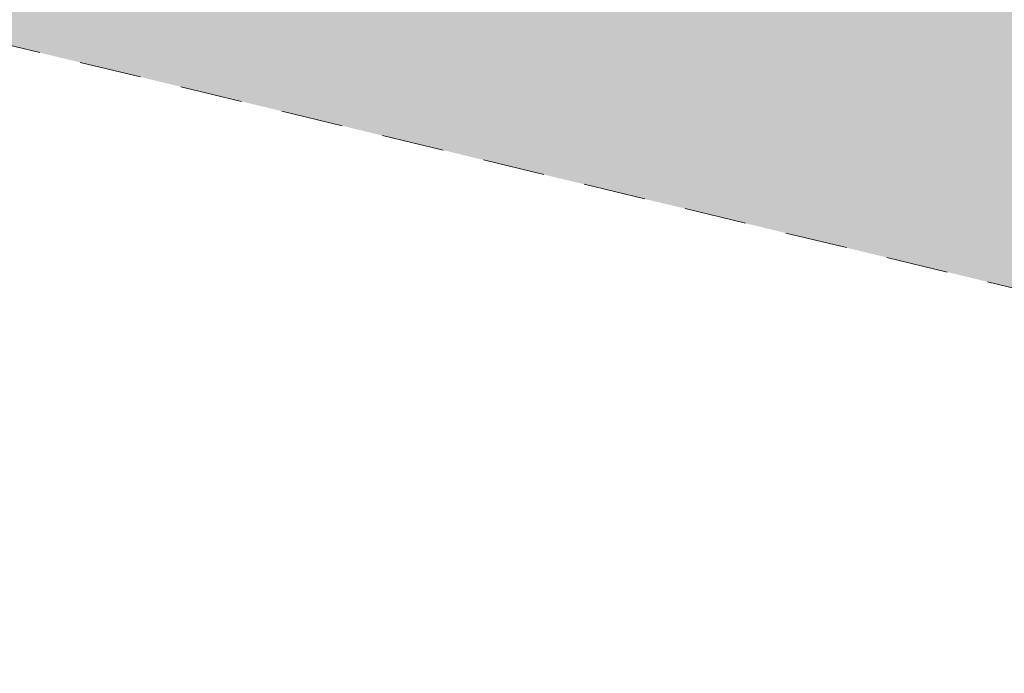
# Model space of a CAD drawing. Header units: millimetres. Extents: x 153785 to 363843, y 18282 to 166787.
# Tile 3 of 67: x 189899 to 199945, y 34994 to 41668. Entities that reach past the tile are written whole.
import ezdxf

# ---------------------------------------------------------------- set-up
doc = ezdxf.new("R2010")
doc.units = ezdxf.units.MM
doc.header["$MEASUREMENT"] = 0
doc.header["$XCLIPFRAME"] = 0
doc.linetypes.add('Przerywana długa', pattern=[1058.333302, 634.99999, -423.333311])
doc.layers.add('2D - Ogólne', color=7, linetype='Continuous')
doc.layers.add('_MDCP papierowa', color=7, linetype='Continuous')
doc.layers.add('2D - Ogólne_Nr_pióra__20', color=1, linetype='Continuous', lineweight=13)
doc.layers.add('2D - Ogólne_Nr_pióra__93', color=7, linetype='Continuous', lineweight=13, true_color=0xb5b54a)
picture_1 = doc.add_image_def('image1.jpg', size_in_pixel=(1754, 2481))

# ---------------------------------------------------------------- blocks, each defined once
blk = doc.blocks.new('Polilinia_4_5', base_point=(204991, 37729))
at = {"layer": '2D - Ogólne_Nr_pióra__20', "color": 1, "linetype": 'Przerywana długa', "lineweight": 13, "flags": 128}
blk.add_lwpolyline([(204505, 37847), (184509, 42685)], dxfattribs=at)

msp = doc.modelspace()

# ---------------------------------------------------------------- hatches: boundary and pattern name
at = {"layer": '2D - Ogólne_Nr_pióra__93', "linetype": 'Continuous', "lineweight": 0, "true_color": 0x5a5a25}
msp.add_hatch(color=59, dxfattribs=at).paths.add_polyline_path([(184023.287, 42802.376), (204990.856, 37729.294), (255960.616, 39265.397), (256407.501, 43427.141), (245846.045, 42947.075, 0.977542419), (245756.092, 42945.031, 0.011312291), (245756.138, 42942.996), (230386.046, 42247.067, 0.977628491), (230296.092, 42245.031, 0.007513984), (230296.112, 42243.679), (216416.071, 41826.384, 0.961524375), (216326.144, 41827.208), (205886.039, 42332.854, 0.012099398), (205886.092, 42335.031, 0.896084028), (205797.167, 42344.808), (193215.017, 45145.255, 0.054805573), (193216.092, 45155.031, 0.880076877), (193127.545, 45166.374), (184773.195, 47342.357)])

# ---------------------------------------------------------------- block references
at = {"layer": '2D - Ogólne', "color": 1, "linetype": 'Przerywana długa', "lineweight": 13}
msp.add_blockref('Polilinia_4_5', (204990.856, 37729.294), dxfattribs=at)

# ---------------------------------------------------------------- pictures from other files: only their frames are drawn
at = {"layer": '_MDCP papierowa', "linetype": 'Continuous', "lineweight": 0}
image = msp.add_image(picture_1, insert=(363843.459, 18281.634), size_in_units=(148505.333, 210058), rotation=90, dxfattribs=at)
image.set_boundary_path([(-0.5, -0.5), (1753.5, 2480.5)])

doc.saveas('drawing.dxf')
